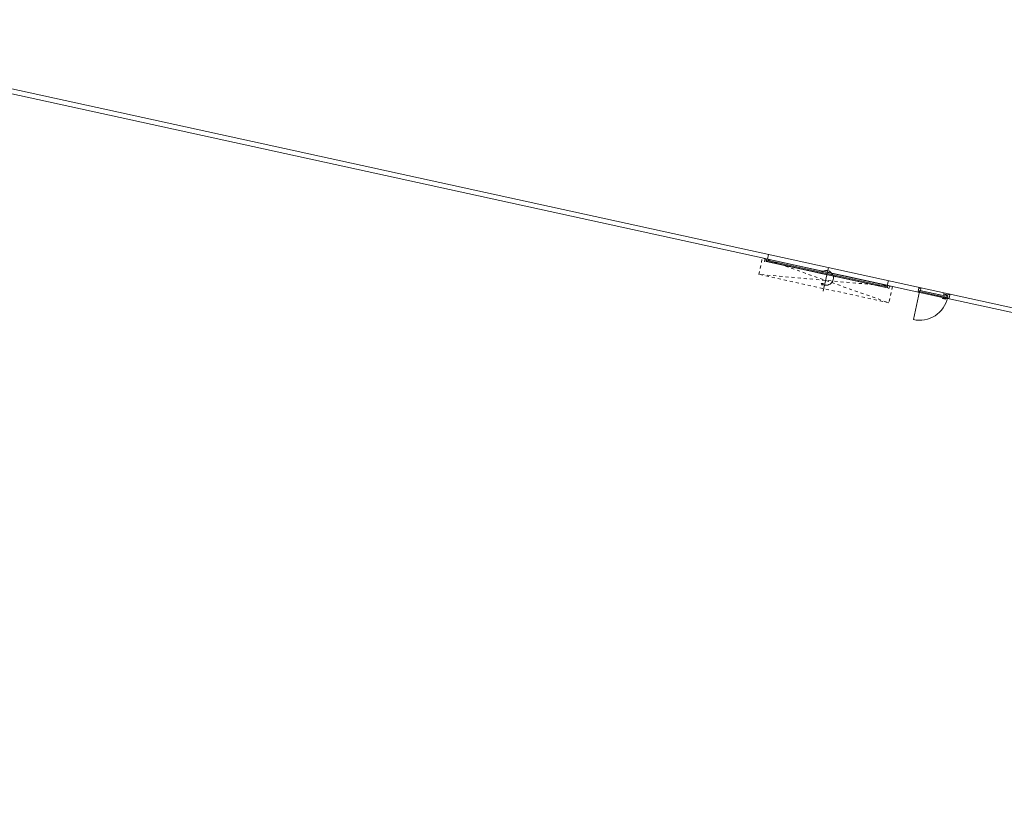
# Model space of a CAD drawing. Header units: metres. Extents: x 233012 to 233264, y 553571 to 554014.
# Tile 69 of 256: x 233065 to 233098, y 553775 to 553800. Entities that reach past the tile are written whole.
import ezdxf

# ---------------------------------------------------------------- set-up
doc = ezdxf.new("R2010")
doc.units = ezdxf.units.M
doc.linetypes.add('Dash', pattern=[0.00635, 0.003175, -0.003175])
for name, color, linetype, lineweight in [('A-NL$1_poort', 252, 'Continuous', 5), ('A-NL$1B_3D-modellen_algemeen', 252, 'Continuous', 5), ('A-NL22_binnenwanden', 252, 'Continuous', 5), ('A-NL30_deursparing', 252, 'Continuous', 5), ('A-NL30_deurstijl', 252, 'Continuous', 5)]:
    doc.layers.add(name, color=color, linetype=linetype, lineweight=lineweight)

# ---------------------------------------------------------------- blocks, each defined once
blk = doc.blocks.new('NLRS_32_DO_WB_binnendeurkozijn_gen_mie - H_03 67x115 links-5179517-01_Situatie')
at = {"layer": 'A-NL30_deurstijl'}
for p, q in [((-0.517, 0.058), (-0.45, 0.058)), ((-0.517, -0.057), (-0.517, 0.058)), ((-0.45, 0.058), (-0.45, -0.012)), ((0.517, 0.058), (0.45, 0.058)), ((0.45, 0.058), (0.45, -0.012)), ((0.517, -0.057), (0.517, 0.058)), ((-0.467, -0.057), (-0.517, -0.057)), ((-0.467, -0.012), (-0.467, -0.057)), ((0.467, -0.012), (0.467, -0.057)), ((0.467, -0.057), (0.517, -0.057))]:
    blk.add_line(p, q, dxfattribs=at)
blk = doc.blocks.new('NLRS_32_DO_WB_enkel deur_gen_mie - stomp 930x2315 links draaiend-2790436-01_Situatie')
at = {"layer": 'A-NL30_deursparing', "linetype": 'Dash'}
blk.add_line((-0.465, 0), (0.431, 0), dxfattribs=at)
at = {"layer": 'A-NL30_deursparing'}
for p, q in [((0.465, 0), (-0.465, 0)), ((-0.465, 0), (-0.465, -0.04)), ((0.304, 0.045), (0.307, 0.058)), ((0.402, 0.045), (0.304, 0.045)), ((0.307, 0.058), (0.402, 0.058)), ((0.434, 0.005), (0.397, 0.005)), ((0.397, 0.005), (0.397, 0)), ((0.402, 0.058), (0.423, 0.048)), ((0.402, 0.045), (0.404, 0.045)), ((0.405, 0.005), (0.407, 0.04)), ((0.423, 0.048), (0.425, 0.005)), ((0.434, 0), (0.434, 0.005)), ((0.465, -0.04), (0.465, 0)), ((-0.465, -0.04), (-0.465, -0.97)), ((-0.465, -0.04), (0.431, -0.04)), ((-0.465, -0.04), (0.465, -0.04)), ((0.307, -0.098), (0.304, -0.085)), ((0.304, -0.085), (0.402, -0.085)), ((0.402, -0.098), (0.307, -0.098)), ((0.397, -0.04), (0.397, -0.045)), ((0.397, -0.045), (0.434, -0.045)), ((0.404, -0.085), (0.402, -0.085)), ((0.423, -0.088), (0.402, -0.098)), ((0.407, -0.08), (0.405, -0.045)), ((0.425, -0.045), (0.423, -0.088)), ((0.434, -0.045), (0.434, -0.04))]:
    blk.add_line(p, q, dxfattribs=at)
at = {"layer": 'A-NL30_deursparing', "flags": 128}
for points in [[(0.407, 0.04), (0.406, 0.042), (0.405, 0.043), (0.404, 0.045), (0.402, 0.045)], [(0.405, 0.043), (0.406, 0.042), (0.407, 0.04)], [(0.402, -0.085), (0.404, -0.085), (0.405, -0.083), (0.406, -0.082), (0.407, -0.08)], [(0.407, -0.08), (0.406, -0.082), (0.405, -0.083)]]:
    blk.add_lwpolyline(points, dxfattribs=at)
at = {"layer": 'A-NL30_deursparing'}
blk.add_arc((-0.465, -0.04), 0.93, 270, 0, dxfattribs=at)
blk = doc.blocks.new('NLRS_31_DO_WB_overheaddeur OH1042P 1 raam_Assa Abloy_mie - 4000x4500-7587007-01_Situatie')
at = {"layer": 'A-NL$1_poort', "linetype": 'Dash'}
for p, q in [((2.17, -0.075), (-2.17, -0.622)), ((-2.17, -0.075), (2.17, -0.622)), ((-2.17, -0.622), (-2.17, -0.075)), ((-2.17, -0.075), (2.17, -0.075)), ((2.17, -0.075), (2.17, -0.622)), ((2.17, -0.622), (-2.17, -0.622))]:
    blk.add_line(p, q, dxfattribs=at)
at = {"layer": 'A-NL$1B_3D-modellen_algemeen'}
for p, q in [((-2, -0.075), (-2.07, -0.075)), ((-2.07, -0.075), (-2.07, -0.175)), ((-2.07, -0.175), (-2.068, -0.175)), ((-2.068, -0.175), (-2.068, -0.077)), ((-2.068, -0.077), (-2, -0.077)), ((-2.018, -0.08), (-2.018, -0.077)), ((-2.018, -0.121), (-2.018, -0.08)), ((-2.018, -0.133), (-2.018, -0.121)), ((-2.018, -0.121), (2.018, -0.121)), ((-2.018, -0.151), (-2.018, -0.133)), ((-2.018, -0.151), (2.018, -0.151)), ((-2, -0.077), (-2, -0.075)), ((2, -0.077), (-2, -0.077)), ((2.07, -0.075), (2, -0.075)), ((2, -0.075), (2, -0.077)), ((2, -0.077), (2.068, -0.077)), ((2.018, -0.077), (2.018, -0.08)), ((2.018, -0.08), (2.018, -0.121)), ((2.018, -0.121), (2.018, -0.133)), ((2.018, -0.133), (2.018, -0.151)), ((2.068, -0.077), (2.068, -0.175)), ((2.068, -0.175), (2.07, -0.175)), ((2.07, -0.175), (2.07, -0.075))]:
    blk.add_line(p, q, dxfattribs=at)
at = {"layer": 'A-NL30_deursparing'}
for p, q in [((0, 0.077), (0, -0.703)), ((-2.018, -0.151), (-2.018, -0.158)), ((2.018, -0.158), (-2.018, -0.158)), ((-2.018, -0.158), (-2.018, -0.159)), ((-2.018, -0.158), (2.018, -0.158)), ((-2.018, -0.159), (2.018, -0.159)), ((-0.195, -0.159), (-0.305, -0.159)), ((-0.305, -0.159), (-0.195, -0.159)), ((-0.195, -0.159), (-0.295, -0.159)), ((-0.295, -0.159), (-0.195, -0.159)), ((0.195, -0.159), (-0.195, -0.159)), ((0.195, -0.159), (0.295, -0.159)), ((0.295, -0.159), (0.195, -0.159)), ((0.195, -0.159), (0.305, -0.159)), ((0.305, -0.159), (0.195, -0.159)), ((2.018, -0.158), (2.018, -0.151)), ((2.018, -0.159), (2.018, -0.158)), ((-0.117, -0.475), (-0.043, -0.462)), ((-0.117, -0.475), (-0.071, -0.54))]:
    blk.add_line(p, q, dxfattribs=at)
blk.add_arc((0, -0.265), 0.24, 240.8736, 139.9667, dxfattribs=at)

msp = doc.modelspace()

# ---------------------------------------------------------------- linework, layer by layer
at = {"layer": 'A-NL22_binnenwanden'}
for p, q in [((233172.887, 553774.589), (233054.87, 553800.415)), ((233061.169, 553798.883), (233089.742, 553792.63)), ((233089.81, 553792.615), (233089.842, 553792.762)), ((233093.717, 553791.76), (233089.81, 553792.615)), ((233093.75, 553791.907), (233093.717, 553791.76)), ((233093.786, 553791.745), (233095.615, 553791.345)), ((233094.714, 553791.542), (233094.718, 553791.559)), ((233094.742, 553791.671), (233094.746, 553791.688)), ((233095.633, 553791.341), (233166.67, 553775.796)), ((233095.728, 553791.338), (233095.724, 553791.321)), ((233095.756, 553791.467), (233095.752, 553791.45))]:
    msp.add_line(p, q, dxfattribs=at)

# ---------------------------------------------------------------- block references
at = {"layer": 'A-NL30_deursparing', "rotation": 347.6567290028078}
for name, p in [('NLRS_31_DO_WB_overheaddeur OH1042P 1 raam_Assa Abloy_mie - 4000x4500-7587007-01_Situatie', (233091.78, 553792.261)), ('NLRS_32_DO_WB_enkel deur_gen_mie - stomp 930x2315 links draaiend-2790436-01_Situatie', (233095.232, 553791.493)), ('NLRS_32_DO_WB_binnendeurkozijn_gen_mie - H_03 67x115 links-5179517-01_Situatie', (233095.235, 553791.505))]:
    msp.add_blockref(name, p, dxfattribs=at)

doc.saveas('drawing.dxf')
